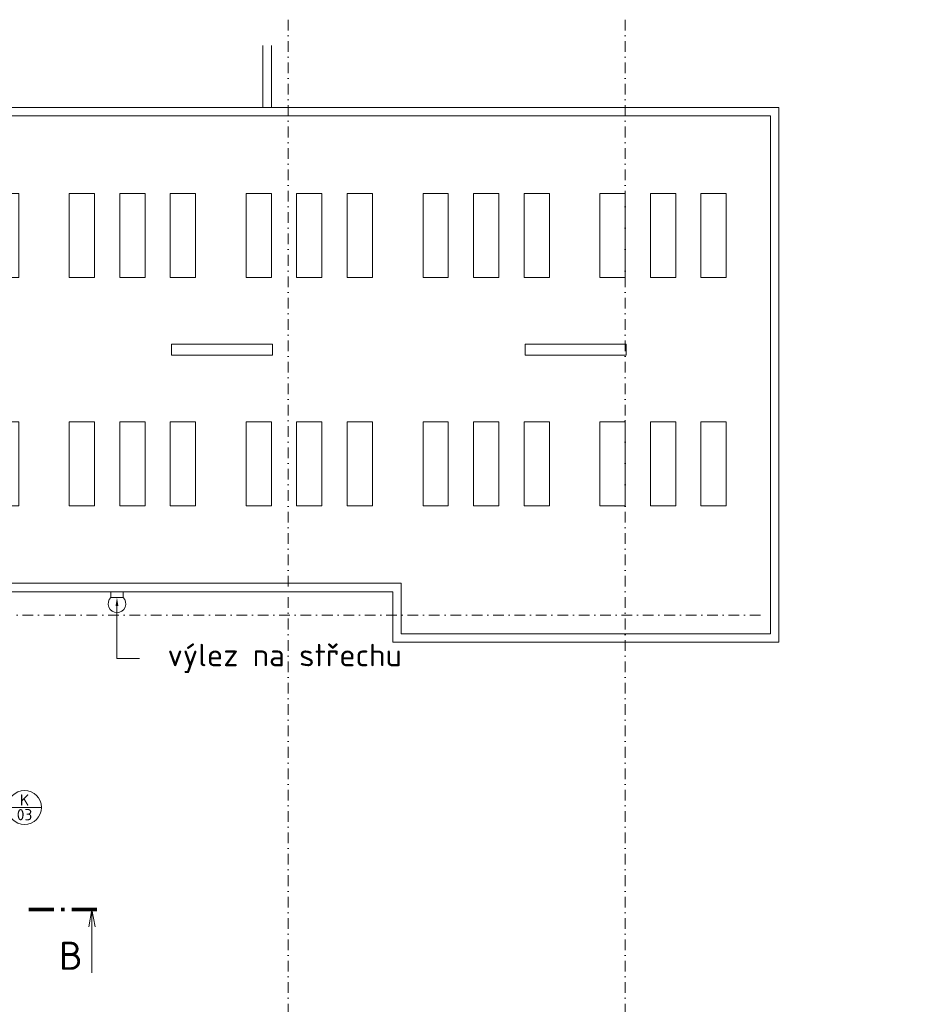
# Model space of a CAD drawing. Header units: millimetres. Extents: x 5450 to 1919026, y -34905 to 130825.
# Tile 154 of 154: x 220772 to 252601, y 79601 to 114680. Entities that reach past the tile are written whole.
import ezdxf
from ezdxf import colors
from ezdxf.entities.mleader import LeaderData, LeaderLine
from ezdxf.enums import TextEntityAlignment as Align
from ezdxf.math import Vec2, Vec3

# ---------------------------------------------------------------- set-up
doc = ezdxf.new("R2010")
doc.units = ezdxf.units.MM
for name, pattern in [('CENTERX2', [101.6, 63.5, -12.7, 12.7, -12.7]), ('DASHDOT', [25.4, 12.7, -6.35, 0, -6.35]), ('LINETYPE_0', [0])]:
    doc.linetypes.add(name, pattern=pattern)
for name, color, linetype, lineweight in [('A99_N_txt-popis-200', 240, 'Continuous', 5), ('A99_N_txt-popis-50', 240, 'Continuous', 9), ('A99_N_znaceni 200', 5, 'Continuous', 5), ('A99_S_kce-pohl', 7, 'Continuous', 5), ('A99_S_osy', 1, 'CENTERX2', 5)]:
    doc.layers.add(name, color=color, linetype=linetype, lineweight=lineweight)
doc.styles.add('A99_popis', font='isocpeur.ttf')

# ---------------------------------------------------------------- blocks, each defined once
blk = doc.blocks.new('světlíky hala D1')
at = {"linetype": 'Continuous', "ltscale": 25}
for p, q in [((-37880, -3058), (-36980, -3058)), ((-37880, -3058), (-37880, -6058)), ((-36980, -3058), (-36980, -6058)), ((-36080, -3058), (-35180, -3058)), ((-36080, -3058), (-36080, -6058)), ((-35180, -3058), (-35180, -6058)), ((-34280, -3058), (-33380, -3058)), ((-34280, -3058), (-34280, -6058)), ((-33380, -3058), (-33380, -6058)), ((-31580, -3058), (-30680, -3058)), ((-31580, -3058), (-31580, -6058)), ((-30680, -3058), (-30680, -6058)), ((-29780, -3058), (-28880, -3058)), ((-29780, -3058), (-29780, -6058)), ((-28880, -3058), (-28880, -6058)), ((-27980, -3058), (-27080, -3058)), ((-27980, -3058), (-27980, -6058)), ((-27080, -3058), (-27080, -6058)), ((-25280, -3058), (-24380, -3058)), ((-25280, -3058), (-25280, -6058)), ((-24380, -3058), (-24380, -6058)), ((-23480, -3058), (-22580, -3058)), ((-23480, -3058), (-23480, -6058)), ((-22580, -3058), (-22580, -6058)), ((-21680, -3058), (-20780, -3058)), ((-21680, -3058), (-21680, -6058)), ((-20780, -3058), (-20780, -6058)), ((-18980, -3058), (-18080, -3058)), ((-18980, -3058), (-18980, -6058)), ((-18080, -3058), (-18080, -6058)), ((-17180, -3058), (-16280, -3058)), ((-17180, -3058), (-17180, -6058)), ((-16280, -3058), (-16280, -6058)), ((-15380, -3058), (-14480, -3058)), ((-15380, -3058), (-15380, -6058)), ((-14480, -3058), (-14480, -6058)), ((-12680, -3058), (-11780, -3058)), ((-12680, -3058), (-12680, -6058)), ((-11780, -3058), (-11780, -6058)), ((-10880, -3058), (-9980, -3058)), ((-10880, -3058), (-10880, -6058)), ((-9980, -3058), (-9980, -6058)), ((-9080, -3058), (-8180, -3058)), ((-9080, -3058), (-9080, -6058)), ((-8180, -3058), (-8180, -6058)), ((-6380, -3058), (-5480, -3058)), ((-6380, -3058), (-6380, -6058)), ((-5480, -3058), (-5480, -6058)), ((-4580, -3058), (-3680, -3058)), ((-4580, -3058), (-4580, -6058)), ((-3680, -3058), (-3680, -6058)), ((-2780, -3058), (-1880, -3058)), ((-2780, -3058), (-2780, -6058)), ((-1880, -3058), (-1880, -6058)), ((-37880, -6058), (-36980, -6058)), ((-36080, -6058), (-35180, -6058)), ((-34280, -6058), (-33380, -6058)), ((-31580, -6058), (-30680, -6058)), ((-29780, -6058), (-28880, -6058)), ((-27980, -6058), (-27080, -6058)), ((-25280, -6058), (-24380, -6058)), ((-23480, -6058), (-22580, -6058)), ((-21680, -6058), (-20780, -6058)), ((-18980, -6058), (-18080, -6058)), ((-17180, -6058), (-16280, -6058)), ((-15380, -6058), (-14480, -6058)), ((-12680, -6058), (-11780, -6058)), ((-10880, -6058), (-9980, -6058)), ((-9080, -6058), (-8180, -6058)), ((-6380, -6058), (-5480, -6058)), ((-4580, -6058), (-3680, -6058)), ((-2780, -6058), (-1880, -6058)), ((-30640, -8425), (-34240, -8425)), ((-34240, -8825), (-34240, -8425)), ((-30640, -8825), (-30640, -8425)), ((-18040, -8425), (-21640, -8425)), ((-21640, -8825), (-21640, -8425)), ((-18040, -8825), (-18040, -8425)), ((-5440, -8425), (-9040, -8425)), ((-9040, -8825), (-9040, -8425)), ((-5440, -8825), (-5440, -8425)), ((-30640, -8825), (-34240, -8825)), ((-18040, -8825), (-21640, -8825)), ((-5440, -8825), (-9040, -8825)), ((-37880, -11192), (-36980, -11192)), ((-37880, -14192), (-37880, -11192)), ((-36980, -14192), (-36980, -11192)), ((-36080, -11192), (-35180, -11192)), ((-36080, -14192), (-36080, -11192)), ((-35180, -14192), (-35180, -11192)), ((-34280, -11192), (-33380, -11192)), ((-34280, -14192), (-34280, -11192)), ((-33380, -14192), (-33380, -11192)), ((-31580, -11192), (-30680, -11192)), ((-31580, -14192), (-31580, -11192)), ((-30680, -14192), (-30680, -11192)), ((-29780, -11192), (-28880, -11192)), ((-29780, -14192), (-29780, -11192)), ((-28880, -14192), (-28880, -11192)), ((-27980, -11192), (-27080, -11192)), ((-27980, -14192), (-27980, -11192)), ((-27080, -14192), (-27080, -11192)), ((-25280, -11192), (-24380, -11192)), ((-25280, -14192), (-25280, -11192)), ((-24380, -14192), (-24380, -11192)), ((-23480, -11192), (-22580, -11192)), ((-23480, -14192), (-23480, -11192)), ((-22580, -14192), (-22580, -11192)), ((-21680, -11192), (-20780, -11192)), ((-21680, -14192), (-21680, -11192)), ((-20780, -14192), (-20780, -11192)), ((-18980, -11192), (-18080, -11192)), ((-18980, -14192), (-18980, -11192)), ((-18080, -14192), (-18080, -11192)), ((-17180, -11192), (-16280, -11192)), ((-17180, -14192), (-17180, -11192)), ((-16280, -14192), (-16280, -11192)), ((-15380, -11192), (-14480, -11192)), ((-15380, -14192), (-15380, -11192)), ((-14480, -14192), (-14480, -11192)), ((-12680, -11192), (-11780, -11192)), ((-12680, -14192), (-12680, -11192)), ((-11780, -14192), (-11780, -11192)), ((-10880, -11192), (-9980, -11192)), ((-10880, -14192), (-10880, -11192)), ((-9980, -14192), (-9980, -11192)), ((-9080, -11192), (-8180, -11192)), ((-9080, -14192), (-9080, -11192)), ((-8180, -14192), (-8180, -11192)), ((-6380, -11192), (-5480, -11192)), ((-6380, -14192), (-6380, -11192)), ((-5480, -14192), (-5480, -11192)), ((-4580, -11192), (-3680, -11192)), ((-4580, -14192), (-4580, -11192)), ((-3680, -14192), (-3680, -11192)), ((-2780, -11192), (-1880, -11192)), ((-2780, -14192), (-2780, -11192)), ((-1880, -14192), (-1880, -11192)), ((-37880, -14192), (-36980, -14192)), ((-36080, -14192), (-35180, -14192)), ((-34280, -14192), (-33380, -14192)), ((-31580, -14192), (-30680, -14192)), ((-29780, -14192), (-28880, -14192)), ((-27980, -14192), (-27080, -14192)), ((-25280, -14192), (-24380, -14192)), ((-23480, -14192), (-22580, -14192)), ((-21680, -14192), (-20780, -14192)), ((-18980, -14192), (-18080, -14192)), ((-17180, -14192), (-16280, -14192)), ((-15380, -14192), (-14480, -14192)), ((-12680, -14192), (-11780, -14192)), ((-10880, -14192), (-9980, -14192)), ((-9080, -14192), (-8180, -14192)), ((-6380, -14192), (-5480, -14192)), ((-4580, -14192), (-3680, -14192)), ((-2780, -14192), (-1880, -14192))]:
    blk.add_line(p, q, dxfattribs=at)
blk = doc.blocks.new('*U1033')
at = {"color": 0, "linetype": 'ByBlock'}
blk.add_line((785.72, 87.81), (785.72, 76.56), dxfattribs=at)
at = {"color": 0, "linetype": 'ByBlock', "const_width": 0.63}
for points in [[(778.95, 87.81), (774.45, 87.81)], [(780.84, 87.81), (780.21, 87.81)], [(786.6, 87.81), (782.1, 87.81)]]:
    blk.add_lwpolyline(points, dxfattribs=at)
at = {"color": 0, "linetype": 'ByBlock'}
blk.add_lwpolyline([(786.27, 84.71), (785.72, 87.81), (785.17, 84.71)], dxfattribs=at)
at = {"color": 0, "linetype": 'ByBlock', "style": 'A99_popis', "flags": 12}
blk.add_attdef('OZNŘ_3K', text='', height=5, rotation=0.0024, dxfattribs=at).set_placement((784.08, 77.08), align=Align.RIGHT)
at = {"color": 0, "linetype": 'ByBlock', "style": 'A99_popis'}
blk.add_attdef('OZNŘ_1K', (-9.63, -10.73), '', height=5, dxfattribs=at)
blk = doc.blocks.new('*U14')
at = {"color": 0, "linetype": 'ByBlock'}
blk.add_line((-3.02, 0), (3.02, 0), dxfattribs=at)
blk.add_circle((0, 0), 3.02, dxfattribs=at)
at = {"color": 0, "linetype": 'ByBlock', "style": 'A99_popis'}
for tag, p in [('KATEGORIE', (0, 1.31)), ('PRVEK', (0, -1.3))]:
    blk.add_attdef(tag, text='', height=2, dxfattribs=at).set_placement(p, align=Align.MIDDLE_CENTER)

msp = doc.modelspace()

# ---------------------------------------------------------------- linework, layer by layer
at = {"color": 7, "linetype": 'LINETYPE_0', "lineweight": 9}
for p, q in [((224019.9, 94300), (224019.9, 94096.7)), ((224019.9, 94096.7), (224454.9, 94096.7)), ((224454.9, 94096.7), (224454.9, 94300))]:
    msp.add_line(p, q, dxfattribs=at)
msp.add_arc((224237.4, 93868.4), 315.4, 133.6031, 46.398, dxfattribs=at)
at = {"layer": 'A99_S_kce-pohl', "linetype": 'Continuous', "ltscale": 25}
for p, q in [((229437.3, 111550), (229437.3, 113759.1)), ((229737.3, 111550), (229737.3, 113759.1)), ((214557.3, 111250), (247517.3, 111250)), ((229737.3, 111550), (214857.3, 111550)), ((229737.3, 111550), (247817.3, 111550)), ((247517.3, 92800), (247517.3, 111250)), ((247817.3, 92500), (247817.3, 111550)), ((206637.3, 94600), (234357.3, 94600)), ((234357.3, 92800), (234357.3, 94600)), ((218887.3, 94300), (234057.3, 94300)), ((234057.3, 92500), (234057.3, 94300)), ((234357.3, 92800), (247517.3, 92800)), ((234057.3, 92500), (247817.3, 92500))]:
    msp.add_line(p, q, dxfattribs=at)
at = {"layer": 'A99_S_osy', "linetype": 'DASHDOT', "lineweight": 5, "ltscale": 30}
for points in [[(230337.3, 114680), (230337.3, 54560)], [(242337.3, 114680), (242337.3, 54560)], [(247162.3, 93470), (72162.3, 93470)]]:
    msp.add_lwpolyline(points, dxfattribs=at)

# ---------------------------------------------------------------- block references
at = {"layer": 'A99_N_txt-popis-200'}
ref = msp.add_blockref('*U1033', (66202.3, 65415), dxfattribs=dict(at, xscale=200, yscale=200, zscale=200))
ref.add_attrib('OZNŘ_3K', 'B', dxfattribs={"layer": '0', "color": 0, "linetype": 'ByBlock', "height": 1000, "rotation": 0.00244, "style": 'A99_popis', "flags": 12}).set_placement((223018.9, 80831.7), align=Align.RIGHT)
at = {"layer": 'A99_N_znaceni 200', "xscale": 200, "yscale": 200, "zscale": 200}
msp.add_blockref('*U14', (220944.5, 86616.5), dxfattribs=at).add_auto_attribs({'KATEGORIE': 'K', 'PRVEK': '03'})
at = {"layer": 'A99_S_kce-pohl', "linetype": 'Continuous', "ltscale": 25}
msp.add_blockref('světlíky hala D1', (247817.3, 111550), dxfattribs=at)

# ---------------------------------------------------------------- leaders
at = {"layer": 'A99_N_txt-popis-50', "lineweight": 9}
ml = msp.add_multileader_mtext('Standard', dxfattribs=at)
ml.set_content('\\A1;{\\C256;výlez na střechu}', color=1, style='A99_popis')
ml.set_leader_properties(color=256, linetype='ByLayer', lineweight=-1)
ml.build(insert=Vec2(0, 0))
ml.multileader.update_dxf_attribs({"dogleg_length": 200, "arrow_head_size": 300, "scale": 200})
ctx = ml.context
ctx.base_point, ctx.scale, ctx.char_height, ctx.arrow_head_size, ctx.landing_gap_size, ctx.plane_origin = Vec3(225037.4, 91924.2), 200, 800, 300, 1000, Vec3(222974.8, 83829.2)
notes = []
notes.append((ctx, [(0, (1, 1, 0), (224237.4, 91924.2), (1, 0), 800, [(0, [(224237.4, 94096.7)], 0, [])])]))
ctx.mtext.insert, ctx.mtext.width, ctx.mtext.defined_height, ctx.mtext.flow_direction = Vec3(226037.4, 92444.2), 8464.943, 1247.5, 5
for ctx, leaders in notes:
    for number, flags, end, landing, length, lines in leaders:
        leader = LeaderData()
        leader.index, (leader.has_last_leader_line, leader.has_dogleg_vector, leader.attachment_direction) = number, flags
        leader.last_leader_point, leader.dogleg_vector, leader.dogleg_length = Vec3(end), Vec3(landing), length
        for number, points, colour, breaks in lines:
            line = LeaderLine()
            line.index, line.vertices, line.color, line.breaks = number, Vec3.list(points), colors.encode_raw_color(colour), breaks
            leader.lines.append(line)
        ctx.leaders.append(leader)

doc.saveas('drawing.dxf')
